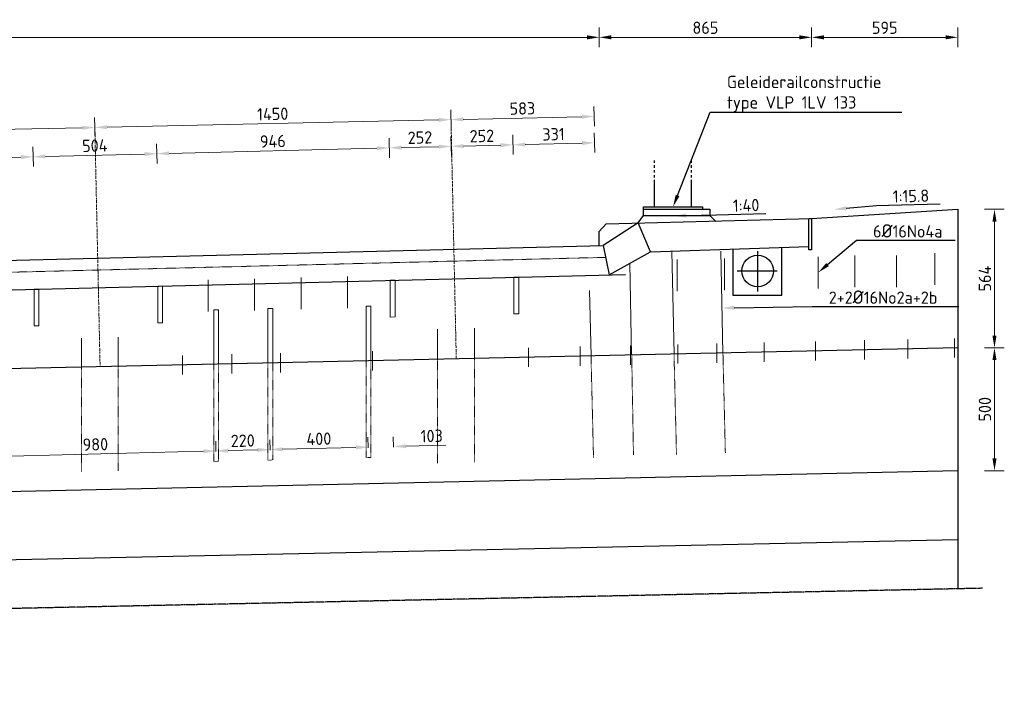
# Model space of a CAD drawing. Header units: millimetres. Extents: x -8028558 to 327273, y -63352 to 83293.
# Tile 30 of 195: x -13120 to -9113, y 10008 to 12783. Entities that reach past the tile are written whole.
import ezdxf
from ezdxf import colors
from ezdxf.entities.mleader import LeaderData, LeaderLine
from ezdxf.math import Vec2, Vec3

# ---------------------------------------------------------------- set-up
doc = ezdxf.new("R2010")
doc.units = ezdxf.units.MM
for name, pattern in [('NLCS-HIDDEN', [4, 2, -2]), ('XX-AFBREEK', [7, 4, -1, 1, -1]), ('XX-HART', [13, 4, -2, 1, -2, 4]), ('ZZ-HIDDEN-SO', [4, 2, -2])]:
    doc.linetypes.add(name, pattern=pattern)
for name, color, linetype, lineweight in [('B-CO-BC-AFBREEKLIJN-GD', 7, 'XX-AFBREEK', 25), ('B-CO-BC-BETONVORM-AD', 252, 'Continuous', 18), ('B-CO-BC-BETONVORM-GD', 90, 'Continuous', 25), ('B-CO-BC-BETONVORM-GN', 10, 'ZZ-HIDDEN-SO', 13), ('B-CO-BC-STORTNAAD-GD', 10, 'BC-STORTNAAD', 25), ('B-CO-BC-WAPENING_HOOFDWAPENING-G', 170, 'Continuous', 18), ('B-CO-BC-WAPENING_HOOFDWAPENING-GN', 140, 'NLCS-HIDDEN', 13), ('X-XX-AL-HARTLIJN-G', 7, 'XX-HART', 18), ('X-XX-AL-M', 7, 'Continuous', 18), ('X-XX-AL-VERWIJZING-T25', 7, 'Continuous', 25)]:
    doc.layers.add(name, color=color, linetype=linetype, lineweight=lineweight)
doc.styles.add('NLCS-ISO-MM20-T25', font='NLCS-ISO.ttf', dxfattribs={"height": 50})
doc.linetypes.add('BC-STORTNAAD', pattern='A,15,-1,[175,NLCS.SHX,S=1,R=0,X=0,Y=0],-1', length=17)
doc.dimstyles.new('NLCS-MM20-T25-PIJL_L0_H4', dxfattribs={"dimscale": 20, "dimtxt": 2.5, "dimasz": 2.5, "dimexe": 2, "dimexo": 2, "dimgap": 0.7, "dimtad": 1, "dimdec": 0, "dimzin": 0, "dimdsep": 46, "dimtxsty": 'NLCS-ISO-MM20-T25', "dimcen": 0, "dimdle": 2, "dimclrd": 256, "dimclre": 256, "dimclrt": 256, "dimadec": 4, "dimazin": 0, "dimtfac": 1, "dimtdec": 3, "dimtofl": 0, "dimtmove": 0, "dimatfit": 3, "dimfxl": 2, "dimfxlon": 1, "dimtfillclr": 256, "dimtolj": 1, "dimtzin": 0, "dimlwd": -1, "dimlwe": -1, "dimarcsym": 0})

# ---------------------------------------------------------------- blocks, each defined once
blk = doc.blocks.new('*D193')
at = {"layer": 'X-XX-AL-M', "transparency": 16777216}
for p, q in [((-29731.3, 12670.7), (-29731.3, 12750.7)), ((-10761.3, 12670.7), (-10761.3, 12750.7)), ((-29681.3, 12710.7), (-10811.3, 12710.7))]:
    blk.add_line(p, q, dxfattribs=at)
for points in [[(-29681.3, 12719.1), (-29681.3, 12702.4), (-29731.3, 12710.7)], [(-10811.3, 12719.1), (-10811.3, 12702.4), (-10761.3, 12710.7)]]:
    blk.add_solid(points, dxfattribs=at)
at = {"layer": 'X-XX-AL-M', "transparency": 16777216, "insert": (-20246.3, 12749.7), "char_height": 50, "attachment_point": 5, "style": 'NLCS-ISO-MM20-T25'}
blk.add_mtext('\\A1;18970', dxfattribs=at)
blk = doc.blocks.new('*D194')
at = {"layer": 'X-XX-AL-M', "transparency": 16777216}
for p, q in [((-10761.3, 12670.7), (-10761.3, 12750.7)), ((-9896.7, 12670.7), (-9896.7, 12750.7)), ((-10711.3, 12710.7), (-9946.7, 12710.7))]:
    blk.add_line(p, q, dxfattribs=at)
for points in [[(-10711.3, 12719.1), (-10711.3, 12702.4), (-10761.3, 12710.7)], [(-9946.7, 12719.1), (-9946.7, 12702.4), (-9896.7, 12710.7)]]:
    blk.add_solid(points, dxfattribs=at)
at = {"layer": 'X-XX-AL-M', "transparency": 16777216, "insert": (-10329, 12749.7), "char_height": 50, "attachment_point": 5, "style": 'NLCS-ISO-MM20-T25'}
blk.add_mtext('\\A1;865', dxfattribs=at)
blk = doc.blocks.new('*D195')
at = {"layer": 'X-XX-AL-M', "transparency": 16777216}
for p, q in [((-9896.7, 12670.7), (-9896.7, 12750.7)), ((-9301.7, 12670.7), (-9301.7, 12750.7)), ((-9846.7, 12710.7), (-9351.7, 12710.7))]:
    blk.add_line(p, q, dxfattribs=at)
for points in [[(-9846.7, 12719.1), (-9846.7, 12702.4), (-9896.7, 12710.7)], [(-9351.7, 12719.1), (-9351.7, 12702.4), (-9301.7, 12710.7)]]:
    blk.add_solid(points, dxfattribs=at)
at = {"layer": 'X-XX-AL-M', "transparency": 16777216, "insert": (-9599.2, 12749.7), "char_height": 50, "attachment_point": 5, "style": 'NLCS-ISO-MM20-T25'}
blk.add_mtext('\\A1;595', dxfattribs=at)
blk = doc.blocks.new('*D196')
at = {"layer": 'X-XX-AL-M', "transparency": 16777216}
for p, q in [((-9192.5, 12010.5), (-9112.5, 12010.5)), ((-9152.5, 11960.5), (-9152.5, 11496.5)), ((-9192.5, 11446.5), (-9112.5, 11446.5))]:
    blk.add_line(p, q, dxfattribs=at)
for points in [[(-9160.8, 11960.5), (-9144.2, 11960.5), (-9152.5, 12010.5)], [(-9160.8, 11496.5), (-9144.2, 11496.5), (-9152.5, 11446.5)]]:
    blk.add_solid(points, dxfattribs=at)
at = {"layer": 'X-XX-AL-M', "transparency": 16777216, "insert": (-9191.5, 11728.5), "char_height": 50, "attachment_point": 5, "rotation": 90, "style": 'NLCS-ISO-MM20-T25'}
blk.add_mtext('\\A1;564', dxfattribs=at)
blk = doc.blocks.new('*D197')
at = {"layer": 'X-XX-AL-M', "transparency": 16777216}
for p, q in [((-9192.5, 11446.5), (-9112.5, 11446.5)), ((-9152.5, 11396.5), (-9152.5, 10996.5)), ((-9192.5, 10946.5), (-9112.5, 10946.5))]:
    blk.add_line(p, q, dxfattribs=at)
for points in [[(-9160.8, 11396.5), (-9144.2, 11396.5), (-9152.5, 11446.5)], [(-9160.8, 10996.5), (-9144.2, 10996.5), (-9152.5, 10946.5)]]:
    blk.add_solid(points, dxfattribs=at)
at = {"layer": 'X-XX-AL-M', "transparency": 16777216, "insert": (-9191.5, 11196.5), "char_height": 50, "attachment_point": 5, "rotation": 90, "style": 'NLCS-ISO-MM20-T25'}
blk.add_mtext('\\A1;500', dxfattribs=at)
blk = doc.blocks.new('*D208')
at = {"layer": 'X-XX-AL-M', "transparency": 16777216}
for p, q in [((-12813.3, 12303.7), (-12815.1, 12383.7)), ((-14322.9, 12270.4), (-14324.7, 12350.4)), ((-14273.8, 12311.5), (-12864.2, 12342.6))]:
    blk.add_line(p, q, dxfattribs=at)
for points in [[(-12864.3, 12351), (-12864, 12334.3), (-12814.2, 12343.7)], [(-14274, 12319.9), (-14273.6, 12303.2), (-14323.8, 12310.4)]]:
    blk.add_solid(points, dxfattribs=at)
blk = doc.blocks.new('*D209')
at = {"layer": 'X-XX-AL-M', "transparency": 16777216}
for p, q in [((-12813.3, 12303.7), (-12815.1, 12383.7)), ((-11363.6, 12335.7), (-11365.4, 12415.7)), ((-12764.2, 12344.8), (-11414.5, 12374.6))]:
    blk.add_line(p, q, dxfattribs=at)
for points in [[(-12764.4, 12353.2), (-12764, 12336.5), (-12814.2, 12343.7)], [(-11414.7, 12382.9), (-11414.3, 12366.3), (-11364.5, 12375.7)]]:
    blk.add_solid(points, dxfattribs=at)
at = {"layer": 'X-XX-AL-M', "transparency": 16777216, "insert": (-12090.2, 12398.7), "char_height": 50, "attachment_point": 5, "rotation": 1.2639, "style": 'NLCS-ISO-MM20-T25'}
blk.add_mtext('\\A1;1450', dxfattribs=at)
blk = doc.blocks.new('*D210')
at = {"layer": 'X-XX-AL-M', "transparency": 16777216}
for p, q in [((-10780.8, 12348.6), (-10782.6, 12428.6)), ((-11363.6, 12335.7), (-11365.4, 12415.7)), ((-11314.5, 12376.8), (-10831.7, 12387.5))]:
    blk.add_line(p, q, dxfattribs=at)
for points in [[(-11314.7, 12385.2), (-11314.4, 12368.5), (-11364.5, 12375.7)], [(-10831.8, 12395.8), (-10831.5, 12379.1), (-10781.7, 12388.6)]]:
    blk.add_solid(points, dxfattribs=at)
at = {"layer": 'X-XX-AL-M', "transparency": 16777216, "insert": (-11074, 12421.1), "char_height": 50, "attachment_point": 5, "rotation": 1.2639, "style": 'NLCS-ISO-MM20-T25'}
blk.add_mtext('\\A1;583', dxfattribs=at)
blk = doc.blocks.new('*D261')
at = {"layer": 'X-XX-AL-M', "transparency": 16777216}
for p, q in [((-13064.1, 12184.3), (-13066.1, 12264.3)), ((-14070.1, 12159.2), (-14072.1, 12239.2)), ((-14021.1, 12200.4), (-13115.1, 12223.1))]:
    blk.add_line(p, q, dxfattribs=at)
for points in [[(-13115.3, 12231.4), (-13114.9, 12214.7), (-13065.1, 12224.3)], [(-14021.3, 12208.8), (-14020.9, 12192.1), (-14071.1, 12199.2)]]:
    blk.add_solid(points, dxfattribs=at)
at = {"layer": 'X-XX-AL-M', "transparency": 16777216, "insert": (-13569, 12250.7), "char_height": 50, "attachment_point": 5, "rotation": 1.4321, "style": 'NLCS-ISO-MM20-T25'}
blk.add_mtext('\\A1;1006', dxfattribs=at)
blk = doc.blocks.new('*D262')
at = {"layer": 'X-XX-AL-M', "transparency": 16777216}
for p, q in [((-13064.1, 12184.3), (-13066.1, 12264.3)), ((-12560.5, 12196.9), (-12562.5, 12276.9)), ((-13015.1, 12225.6), (-12611.5, 12235.7))]:
    blk.add_line(p, q, dxfattribs=at)
for points in [[(-13015.3, 12233.9), (-13014.9, 12217.2), (-13065.1, 12224.3)], [(-12611.7, 12244), (-12611.3, 12227.3), (-12561.5, 12236.9)]]:
    blk.add_solid(points, dxfattribs=at)
at = {"layer": 'X-XX-AL-M', "transparency": 16777216, "insert": (-12814.3, 12269.6), "char_height": 50, "attachment_point": 5, "rotation": 1.4321, "style": 'NLCS-ISO-MM20-T25'}
blk.add_mtext('\\A1;504', dxfattribs=at)
blk = doc.blocks.new('*D263')
at = {"layer": 'X-XX-AL-M', "transparency": 16777216}
for p, q in [((-12560.5, 12196.9), (-12562.5, 12276.9)), ((-11614.8, 12220.6), (-11616.8, 12300.5)), ((-12511.6, 12238.2), (-11665.8, 12259.3))]:
    blk.add_line(p, q, dxfattribs=at)
for points in [[(-11666, 12267.6), (-11665.6, 12251), (-11615.8, 12260.6)], [(-12511.8, 12246.5), (-12511.4, 12229.8), (-12561.5, 12236.9)]]:
    blk.add_solid(points, dxfattribs=at)
at = {"layer": 'X-XX-AL-M', "transparency": 16777216, "insert": (-12089.7, 12287.7), "char_height": 50, "attachment_point": 5, "rotation": 1.4321, "style": 'NLCS-ISO-MM20-T25'}
blk.add_mtext('\\A1;946', dxfattribs=at)
blk = doc.blocks.new('*D264')
at = {"layer": 'X-XX-AL-M', "transparency": 16777216}
for p, q in [((-11362.7, 12226.9), (-11364.7, 12306.8)), ((-11614.8, 12220.6), (-11616.8, 12300.5)), ((-11565.9, 12261.8), (-11413.7, 12265.6))]:
    blk.add_line(p, q, dxfattribs=at)
for points in [[(-11566.1, 12270.1), (-11565.6, 12253.5), (-11615.8, 12260.6)], [(-11413.9, 12273.9), (-11413.5, 12257.3), (-11363.7, 12266.9)]]:
    blk.add_solid(points, dxfattribs=at)
at = {"layer": 'X-XX-AL-M', "transparency": 16777216, "insert": (-11490.8, 12302.7), "char_height": 50, "attachment_point": 5, "rotation": 1.4321, "style": 'NLCS-ISO-MM20-T25'}
blk.add_mtext('\\A1;252', dxfattribs=at)
blk = doc.blocks.new('*D265')
at = {"layer": 'X-XX-AL-M', "transparency": 16777216}
for p, q in [((-11362.7, 12226.9), (-11364.7, 12306.8)), ((-11111, 12233.2), (-11113, 12313.1)), ((-11313.7, 12268.1), (-11162, 12271.9))]:
    blk.add_line(p, q, dxfattribs=at)
for points in [[(-11313.9, 12276.4), (-11313.5, 12259.8), (-11363.7, 12266.9)], [(-11162.2, 12280.2), (-11161.8, 12263.6), (-11112, 12273.1)]]:
    blk.add_solid(points, dxfattribs=at)
at = {"layer": 'X-XX-AL-M', "transparency": 16777216, "insert": (-11238.8, 12309), "char_height": 50, "attachment_point": 5, "rotation": 1.4321, "style": 'NLCS-ISO-MM20-T25'}
blk.add_mtext('\\A1;252', dxfattribs=at)
blk = doc.blocks.new('*D266')
at = {"layer": 'X-XX-AL-M', "transparency": 16777216}
for p, q in [((-11111, 12233.2), (-11113, 12313.1)), ((-10779.7, 12241.4), (-10781.7, 12321.4)), ((-11062, 12274.4), (-10830.7, 12280.2))]:
    blk.add_line(p, q, dxfattribs=at)
for points in [[(-11062.2, 12282.7), (-11061.8, 12266.1), (-11112, 12273.1)], [(-10830.9, 12288.5), (-10830.5, 12271.8), (-10780.7, 12281.4)]]:
    blk.add_solid(points, dxfattribs=at)
at = {"layer": 'X-XX-AL-M', "transparency": 16777216, "insert": (-10947.3, 12316.3), "char_height": 50, "attachment_point": 5, "rotation": 1.4321, "style": 'NLCS-ISO-MM20-T25'}
blk.add_mtext('\\A1;331', dxfattribs=at)
blk = doc.blocks.new('*D241')
at = {"layer": 'X-XX-AL-M', "transparency": 16777216}
for p, q in [((-12321.2, 11024.3), (-12322.2, 11066.8)), ((-13300.8, 10999.8), (-13301.9, 11042.3)), ((-13250.9, 11003.5), (-12371.2, 11025.5))]:
    blk.add_line(p, q, dxfattribs=at)
for points in [[(-12371.4, 11033.9), (-12371, 11017.2), (-12321.2, 11026.8)], [(-13251.1, 11011.9), (-13250.7, 10995.2), (-13300.9, 11002.3)]]:
    blk.add_solid(points, dxfattribs=at)
at = {"layer": 'X-XX-AL-M', "transparency": 16777216, "insert": (-12812, 11053.5), "char_height": 50, "attachment_point": 5, "rotation": 1.4321, "style": 'NLCS-ISO-MM20-T25'}
blk.add_mtext('\\A1;980', dxfattribs=at)
blk = doc.blocks.new('*D242')
at = {"layer": 'X-XX-AL-M', "transparency": 16777216}
for p, q in [((-12321.2, 11024.3), (-12322.2, 11066.8)), ((-12101.2, 11029.8), (-12102.3, 11072.3)), ((-12271.2, 11028), (-12151.3, 11031))]:
    blk.add_line(p, q, dxfattribs=at)
for points in [[(-12271.4, 11036.4), (-12271, 11019.7), (-12321.2, 11026.8)], [(-12151.5, 11039.4), (-12151.1, 11022.7), (-12101.3, 11032.3)]]:
    blk.add_solid(points, dxfattribs=at)
at = {"layer": 'X-XX-AL-M', "transparency": 16777216, "insert": (-12212.2, 11068.5), "char_height": 50, "attachment_point": 5, "rotation": 1.4321, "style": 'NLCS-ISO-MM20-T25'}
blk.add_mtext('\\A1;220', dxfattribs=at)
blk = doc.blocks.new('*D243')
at = {"layer": 'X-XX-AL-M', "transparency": 16777216}
for p, q in [((-12101.2, 11029.8), (-12102.3, 11072.3)), ((-11701.3, 11039.8), (-11702.4, 11082.3)), ((-12051.3, 11033.5), (-11751.4, 11041))]:
    blk.add_line(p, q, dxfattribs=at)
for points in [[(-12051.5, 11041.9), (-12051.1, 11025.2), (-12101.3, 11032.3)], [(-11751.6, 11049.4), (-11751.2, 11032.7), (-11701.4, 11042.3)]]:
    blk.add_solid(points, dxfattribs=at)
at = {"layer": 'X-XX-AL-M', "transparency": 16777216, "insert": (-11902.3, 11076.3), "char_height": 50, "attachment_point": 5, "rotation": 1.4321, "style": 'NLCS-ISO-MM20-T25'}
blk.add_mtext('\\A1;400', dxfattribs=at)
blk = doc.blocks.new('*D244')
at = {"layer": 'X-XX-AL-M', "transparency": 16777216}
for p, q in [((-11701.3, 11039.8), (-11702.4, 11082.3)), ((-11598.4, 11042.4), (-11599.4, 11084.8)), ((-11751.4, 11041), (-11801.4, 11039.8)), ((-11548.5, 11046.1), (-11385.5, 11050.2))]:
    blk.add_line(p, q, dxfattribs=at)
for points in [[(-11751.6, 11049.4), (-11751.2, 11032.7), (-11701.4, 11042.3)], [(-11548.7, 11054.4), (-11548.2, 11037.8), (-11598.4, 11044.9)]]:
    blk.add_solid(points, dxfattribs=at)
at = {"layer": 'X-XX-AL-M', "transparency": 16777216, "insert": (-11443, 11087.8), "char_height": 50, "attachment_point": 5, "rotation": 1.4321, "style": 'NLCS-ISO-MM20-T25'}
blk.add_mtext('\\A1;103', dxfattribs=at)
blk = doc.blocks.new('geleiderail')
at = {"layer": 'B-CO-BC-BETONVORM-GD', "flags": 128}
for points in [[(123979.3, -1821.6), (123979.3, -1811.6)], [(123979.3, -1841.6), (123979.3, -1831.6)], [(124129.3, -1821.6), (124129.3, -1811.6)], [(124129.3, -1841.6), (124129.3, -1831.6)], [(123979.3, -1861.6), (123979.3, -1851.6)], [(123979.3, -1881.6), (123979.3, -1871.6)], [(124129.3, -1861.6), (124129.3, -1851.6)], [(124129.3, -1881.6), (124129.3, -1871.6)], [(123979.3, -2001), (123979.3, -1891.6)], [(124129.3, -2001), (124129.3, -1891.6)], [(123934.3, -2011), (123934.3, -2001), (124174.3, -2001), (124174.3, -2011)], [(123912.2, -2066.6), (123934.5, -2035.9)], [(123934.3, -2036), (123934.3, -2011), (124204.3, -2011), (124204.3, -2036)], [(123934.3, -2036), (124204.3, -2036)], [(124204.3, -2036), (124228.6, -2060.3)]]:
    blk.add_lwpolyline(points, dxfattribs=at)

msp = doc.modelspace()

# ---------------------------------------------------------------- linework, layer by layer
at = {"layer": 'B-CO-BC-AFBREEKLIJN-GD', "flags": 128}
msp.add_lwpolyline([(-9200.6, 10467.7), (-31256.7, 10007.5)], dxfattribs=at)
at = {"layer": 'B-CO-BC-BETONVORM-GD', "flags": 128}
for points in [[(-10761.3, 11863.1), (-10761.3, 11919.7), (-10732.9, 11951.6), (-9896.7, 11972.8), (-9896.7, 11846), (-9908.4, 11846), (-9908.4, 11858.6), (-9908.4, 11972.8), (-9896.7, 11972.8), (-9301.7, 12010.5), (-9301.7, 10464.4)], [(-10553.1, 11838), (-10602.8, 11954.9), (-10744.7, 11863.5), (-10720.8, 11744.1), (-10553.1, 11838), (-9908.4, 11858.5)], [(-29599.6, 11367.1), (-29576.9, 11392.7), (-10744.7, 11863.5)], [(-10218, 11848.7), (-10218, 11661), (-10018, 11661), (-10018, 11855)], [(-10116.5, 11840.3), (-10116.5, 11675.4)], [(-29509.5, 11249.3), (-29486.9, 11274.9), (-10654.6, 11745.7)], [(-10200.1, 11759.5), (-10036.9, 11759.5)]]:
    msp.add_lwpolyline(points, dxfattribs=at)
at = {"layer": 'B-CO-BC-BETONVORM-GD'}
msp.add_circle((-10116.5, 11759.5), 64.5, dxfattribs=at)
at = {"layer": 'B-CO-BC-BETONVORM-GN', "flags": 128}
msp.add_lwpolyline([(-10735, 11815), (-29731.3, 11340.1), (-29731.3, 11367.1)], dxfattribs=at)
at = {"layer": 'B-CO-BC-STORTNAAD-GD', "flags": 128}
msp.add_lwpolyline([(-9301.7, 11446.5), (-30956.7, 10968.7)], dxfattribs=at)
at = {"layer": 'B-CO-BC-WAPENING_HOOFDWAPENING-G', "flags": 128}
for points in [[(-10466, 11839.9), (-10456.8, 11421)], [(-10266.8, 11839.9), (-10257.7, 11425.4)], [(-9720.8, 11822.3), (-9720.8, 11693.4)], [(-9551.3, 11822.3), (-9551.3, 11693.4)], [(-9395.5, 11831.5), (-9395.5, 11702.6)], [(-10636.9, 11791.1), (-10629.4, 11417.2)], [(-10443.6, 11806.1), (-10443.6, 11677.3)], [(-10251, 11810.7), (-10251, 11681.9)], [(-9869.9, 11817.7), (-9869.9, 11688.8)], [(-12352.9, 11723.3), (-12352.9, 11594.4)], [(-12163.8, 11728), (-12163.8, 11599.2)], [(-11974.7, 11732.7), (-11974.7, 11603.9)], [(-11785.5, 11737.5), (-11785.5, 11608.6)], [(-10800.5, 11680.4), (-10794.6, 11413.5)], [(-12330.2, 11600.9), (-12310.2, 11601.4)], [(-12330.2, 11600.9), (-12330.2, 11379.7)], [(-12310.2, 11601.4), (-12310.2, 11380.1)], [(-12110.2, 11606.4), (-12090.2, 11606.9)], [(-12110.2, 11606.4), (-12110.2, 11384.5)], [(-12090.2, 11606.9), (-12090.2, 11385)], [(-11710.3, 11616.4), (-11690.4, 11616.9)], [(-11710.3, 11616.4), (-11710.3, 11393.3)], [(-11690.4, 11616.9), (-11690.4, 11393.8)], [(-11419.4, 11399.7), (-11419.4, 11522.7)], [(-11269.5, 11403.1), (-11269.5, 11526.4)], [(-12869, 11367.8), (-12869, 11486.4)], [(-12719, 11371.1), (-12719, 11490.2)], [(-10282.5, 11463.9), (-10282.5, 11385.8)], [(-10089.9, 11468.2), (-10089.9, 11390)], [(-9881.4, 11472.8), (-9881.4, 11394.6)], [(-9680.9, 11477.2), (-9680.9, 11399)], [(-9505.6, 11481.1), (-9505.6, 11402.9)], [(-9315.5, 11485.2), (-9315.5, 11407.1)], [(-12059.1, 11424.7), (-12059.1, 11346.6)], [(-11684.6, 11433), (-11684.6, 11354.8)], [(-11048.7, 11447), (-11048.7, 11368.9)], [(-10839.2, 11451.6), (-10839.2, 11373.5)], [(-10633.3, 11456.2), (-10633.3, 11378)], [(-10441.2, 11460.4), (-10441.2, 11382.3)], [(-12457.7, 11415.9), (-12457.7, 11337.8)], [(-12256.6, 11420.4), (-12256.6, 11342.2)]]:
    msp.add_lwpolyline(points, dxfattribs=at)
at = {"layer": 'B-CO-BC-WAPENING_HOOFDWAPENING-G'}
for points in [[(-11612.4, 11721.8), (-11612.4, 11571.8), (-11592.4, 11572.3), (-11592.4, 11722.3)], [(-11108.5, 11734.4), (-11108.5, 11584.4), (-11088.5, 11584.9), (-11088.5, 11734.9)], [(-13061.6, 11685.6), (-13061.6, 11535.6), (-13041.6, 11536.1), (-13041.6, 11686.1)], [(-12558.1, 11698.2), (-12558.1, 11548.2), (-12538.1, 11548.7), (-12538.1, 11698.7)]]:
    msp.add_lwpolyline(points, close=True, dxfattribs=at)
at = {"layer": 'B-CO-BC-WAPENING_HOOFDWAPENING-GN', "flags": 128}
for points in [[(-10257.7, 11425.4), (-10247.8, 11017.9)], [(-12110.2, 11384.5), (-12110.2, 10989.6)], [(-12090.2, 11385), (-12090.2, 10990.1)], [(-11710.3, 11393.3), (-11710.3, 10999.6)], [(-11690.4, 11393.8), (-11690.4, 11000.1)], [(-11419.4, 11399.7), (-11419.4, 10977.7)], [(-11269.5, 11403.1), (-11269.5, 10981.4)], [(-10794.6, 11413.5), (-10784.5, 10999.1)], [(-10629, 11417.2), (-10621.8, 11010.3)], [(-10456.8, 11421), (-10446.8, 11012.9)], [(-12869, 11367.8), (-12869, 10941.4)], [(-12719, 11371.1), (-12719, 10945.2)], [(-12330.2, 11379.7), (-12330.2, 10984.1)], [(-12310.2, 11380.1), (-12310.2, 10984.6)], [(-12330.2, 10984.1), (-12310.2, 10984.6)], [(-12110.2, 10989.6), (-12090.2, 10990.1)], [(-11710.3, 10999.6), (-11690.4, 11000.1)]]:
    msp.add_lwpolyline(points, dxfattribs=at)
at = {"layer": 'X-XX-AL-HARTLIJN-G', "flags": 128}
for points in [[(-12792.7, 11369.5), (-12814.2, 12343.7)], [(-11343, 11401.4), (-11364.5, 12375.7)]]:
    msp.add_lwpolyline(points, dxfattribs=at)
at = {"layer": 'X-XX-AL-VERWIJZING-T25', "flags": 128}
for points in [[(-9301.7, 10946.5), (-30956.7, 10468.7)], [(-30956.7, 10206.2), (-9301.7, 10665.8)]]:
    msp.add_lwpolyline(points, dxfattribs=at)

# ---------------------------------------------------------------- block references
at = {"layer": 'B-CO-BC-BETONVORM-AD'}
msp.add_blockref('geleiderail', (-134515, 14021.5), dxfattribs=at)

# ---------------------------------------------------------------- dimensions: what is measured, and where the dimension line sits
at = {"layer": 'X-XX-AL-M'}
for base, p1, p2, picture, middle in [((-10761.3, 12710.7), (-29731.3, 11417.4), (-10761.3, 11863.1), '*D193', (-20246.3, 12749.7)), ((-9896.7, 12710.7), (-10761.3, 11863.1), (-9896.7, 11972.8), '*D194', (-10329, 12749.7)), ((-9301.7, 12710.7), (-9896.7, 11972.8), (-9301.7, 12010.5), '*D195', (-9599.2, 12749.7))]:
    dim = msp.add_linear_dim(base=base, p1=p1, p2=p2, dimstyle='NLCS-MM20-T25-PIJL_L0_H4', dxfattribs=at)
    dim.commit()
    dim.dimension.update_dxf_attribs({"geometry": picture, "text_midpoint": middle})
for base, p1, p2, angle, picture, middle in [((-11364.5, 12375.7), (-12792.7, 11369.5), (-11343, 11401.4), 181.2639, '*D209', (-12090.2, 12398.7)), ((-10781.7, 12388.6), (-11343, 11401.4), (-10770.1, 11862.9), 181.2639, '*D210', (-11074, 12421.1)), ((-11112, 12273.1), (-11350.2, 11728.4), (-11098.5, 11734.6), 181.4321, '*D265', (-11238.8, 12309)), ((-10780.7, 12281.4), (-11098.5, 11734.6), (-10770.3, 11862.9), 181.4321, '*D266', (-10947.3, 12316.3)), ((-12561.5, 12236.9), (-13051.6, 11685.8), (-12548.1, 11698.4), 181.4321, '*D262', (-12814.3, 12269.6)), ((-11615.8, 12260.6), (-12548.1, 11698.4), (-11602.4, 11722.1), 181.4321, '*D263', (-12089.7, 12287.7)), ((-11363.7, 12266.9), (-11602.4, 11722.1), (-11350.2, 11728.4), 181.4321, '*D264', (-11490.8, 12302.7)), ((-13065.1, 12224.3), (-14057.6, 11660.7), (-13051.6, 11685.8), 181.4321, '*D261', (-13569, 12250.7)), ((-9152.5, 10946.5), (-9301.7, 11446.5), (-9301.7, 10946.5), 90, '*D197', (-9191.5, 11196.5)), ((-12101.3, 11032.3), (-12320.2, 10984.3), (-12100.2, 10989.8), 1.4321, '*D242', (-12212.2, 11068.5)), ((-11701.4, 11042.3), (-12100.2, 10989.8), (-11700.3, 10999.8), 1.4321, '*D243', (-11902.3, 11076.3)), ((-11598.4, 11044.9), (-11700.3, 10999.8), (-11597.4, 11002.4), 1.4321, '*D244', (-11443, 11087.8)), ((-12321.2, 11026.8), (-13299.8, 10959.8), (-12320.2, 10984.3), 1.4321, '*D241', (-12812, 11053.5))]:
    dim = msp.add_linear_dim(base=base, p1=p1, p2=p2, angle=angle, dimstyle='NLCS-MM20-T25-PIJL_L0_H4', dxfattribs=at)
    dim.commit()
    dim.dimension.update_dxf_attribs({"geometry": picture, "text_midpoint": middle})
dim = msp.add_linear_dim(base=(-12814.2, 12343.7), p1=(-14302.3, 11336.1), p2=(-12792.7, 11369.5), angle=181.2639, text=' ', dimstyle='NLCS-MM20-T25-PIJL_L0_H4', dxfattribs=at)
dim.commit()
dim.dimension.update_dxf_attribs({"geometry": '*D208', "text_midpoint": (-13569, 12327.1)})
dim = msp.add_linear_dim(base=(-9152.5, 11446.5), p1=(-9301.7, 12010.5), p2=(-9301.7, 11446.5), angle=90, dimstyle='NLCS-MM20-T25-PIJL_L0_H4', dxfattribs=at)
dim.commit()
dim.dimension.update_dxf_attribs({"geometry": '*D196', "text_midpoint": (-9152.5, 11728.5), "dimtype": 160})

# ---------------------------------------------------------------- leaders
at = {"layer": 'X-XX-AL-VERWIJZING-T25'}
ml = msp.add_multileader_mtext('Standard', dxfattribs=at)
ml.set_content('Geleiderailconstructie\\Ptype VLP 1LV 133 ', color=256, style='NLCS-ISO-MM20-T25')
ml.set_leader_properties(color=256, linetype='ByLayer', lineweight=-1)
ml.build(insert=Vec2(0, 0))
ml.multileader.update_dxf_attribs({"text_left_attachment_type": 5, "text_right_attachment_type": 5, "dogleg_length": 50, "arrow_head_size": 50})
ctx = ml.context
ctx.base_point, ctx.char_height, ctx.arrow_head_size, ctx.landing_gap_size, ctx.plane_origin = Vec3(-10259.4, 12405.7), 50, 50, 18, Vec3(-10460.7, 12020.5)
ctx.left_attachment, ctx.right_attachment = 5, 5
notes = []
notes.append((ctx, [(0, (1, 1, 0), (-10309.4, 12405.7), (1, 0), 50, [(0, [(-10460.7, 12020.5)], 0, [])])]))
ctx.mtext.insert, ctx.mtext.flow_direction = Vec3(-10241.4, 12554.1), 5
ml = msp.add_multileader_mtext('Standard', dxfattribs=at)
ml.set_content('1:15.8', color=256, style='NLCS-ISO-MM20-T25')
ml.set_leader_properties(color=256, linetype='ByLayer', lineweight=-1)
ml.build(insert=Vec2(0, 0))
ml.multileader.update_dxf_attribs({"text_left_attachment_type": 5, "text_right_attachment_type": 5, "dogleg_length": 50, "arrow_head_size": 50})
ctx = ml.context
ctx.base_point, ctx.char_height, ctx.arrow_head_size, ctx.landing_gap_size, ctx.plane_origin, ctx.plane_x_axis, ctx.plane_y_axis = Vec3(-9583.4, 12027), 50, 50, 18, Vec3(-9806.1, 12010.1), Vec3(0.999624, 0.027417), Vec3(-0.027417, 0.999624)
ctx.left_attachment, ctx.right_attachment = 5, 5
notes.append((ctx, [(0, (1, 1, 0), (-9633.3, 12025.7), (0.999624, 0.027417), 50, [(0, [(-9806.1, 12010.1)], 0, [])])]))
ctx.mtext.insert, ctx.mtext.text_direction, ctx.mtext.rotation, ctx.mtext.flow_direction = Vec3(-9567, 12087.5), Vec3(0.999624, 0.027417), 0.027421, 5
ml = msp.add_multileader_mtext('Standard', dxfattribs=at)
ml.set_content('1:40', color=256, style='NLCS-ISO-MM20-T25')
ml.set_leader_properties(color=256, linetype='ByLayer', lineweight=-1)
ml.build(insert=Vec2(0, 0))
ml.multileader.update_dxf_attribs({"text_left_attachment_type": 5, "text_right_attachment_type": 5, "dogleg_length": 50, "arrow_head_size": 50})
ctx = ml.context
ctx.base_point, ctx.char_height, ctx.arrow_head_size, ctx.landing_gap_size, ctx.plane_origin, ctx.plane_x_axis, ctx.plane_y_axis = Vec3(-10234.4, 11989.7), 50, 50, 18, Vec3(-10457.2, 11983.6), Vec3(0.999624, 0.027417), Vec3(-0.027417, 0.999624)
ctx.left_attachment, ctx.right_attachment = 5, 5
notes.append((ctx, [(0, (1, 1, 0), (-10284.4, 11988.4), (0.999624, 0.027417), 50, [(0, [(-10457.2, 11983.6)], 0, [])])]))
ctx.mtext.insert, ctx.mtext.text_direction, ctx.mtext.rotation, ctx.mtext.flow_direction = Vec3(-10218.1, 12050.2), Vec3(0.999624, 0.027417), 0.027421, 5
ml = msp.add_multileader_mtext('Standard', dxfattribs=at)
ml.set_content('6{\\H1.08333x;Ø}16No4a', color=256, style='NLCS-ISO-MM20-T25')
ml.set_leader_properties(color=256, linetype='ByLayer', lineweight=-1)
ml.build(insert=Vec2(0, 0))
ml.multileader.update_dxf_attribs({"text_left_attachment_type": 5, "text_right_attachment_type": 5, "dogleg_length": 50, "arrow_head_size": 50})
ctx = ml.context
ctx.base_point, ctx.char_height, ctx.arrow_head_size, ctx.landing_gap_size, ctx.plane_origin = Vec3(-9664.7, 11884.8), 50, 50, 18, Vec3(-10050.3, 11817.4)
ctx.left_attachment, ctx.right_attachment = 5, 5
notes.append((ctx, [(0, (1, 1, 0), (-9714.7, 11884.8), (1, 0), 50, [(0, [(-9869.9, 11753.2)], 0, [])])]))
ctx.mtext.insert, ctx.mtext.flow_direction = Vec3(-9646.7, 11949.8), 5
ml = msp.add_multileader_mtext('Standard', dxfattribs=at)
ml.set_content('2+2{\\H1.08333x;Ø}16No2a+2b', color=256, style='NLCS-ISO-MM20-T25')
ml.set_leader_properties(color=256, linetype='ByLayer', lineweight=-1)
ml.build(insert=Vec2(0, 0))
ml.multileader.update_dxf_attribs({"text_left_attachment_type": 5, "text_right_attachment_type": 5, "dogleg_length": 50, "arrow_head_size": 50})
ctx = ml.context
ctx.base_point, ctx.char_height, ctx.arrow_head_size, ctx.landing_gap_size, ctx.plane_origin = Vec3(-9845.2, 11615.2), 50, 50, 18, Vec3(-10795.7, 11600.1)
ctx.left_attachment, ctx.right_attachment = 5, 5
notes.append((ctx, [(0, (1, 1, 0), (-9895.2, 11615.2), (1, 0), 50, [(0, [(-10261.8, 11608.8)], 0, [])])]))
ctx.mtext.insert, ctx.mtext.flow_direction = Vec3(-9827.2, 11680.2), 5
for ctx, leaders in notes:
    for number, flags, end, landing, length, lines in leaders:
        leader = LeaderData()
        leader.index, (leader.has_last_leader_line, leader.has_dogleg_vector, leader.attachment_direction) = number, flags
        leader.last_leader_point, leader.dogleg_vector, leader.dogleg_length = Vec3(end), Vec3(landing), length
        for number, points, colour, breaks in lines:
            line = LeaderLine()
            line.index, line.vertices, line.color, line.breaks = number, Vec3.list(points), colors.encode_raw_color(colour), breaks
            leader.lines.append(line)
        ctx.leaders.append(leader)

doc.saveas('drawing.dxf')
